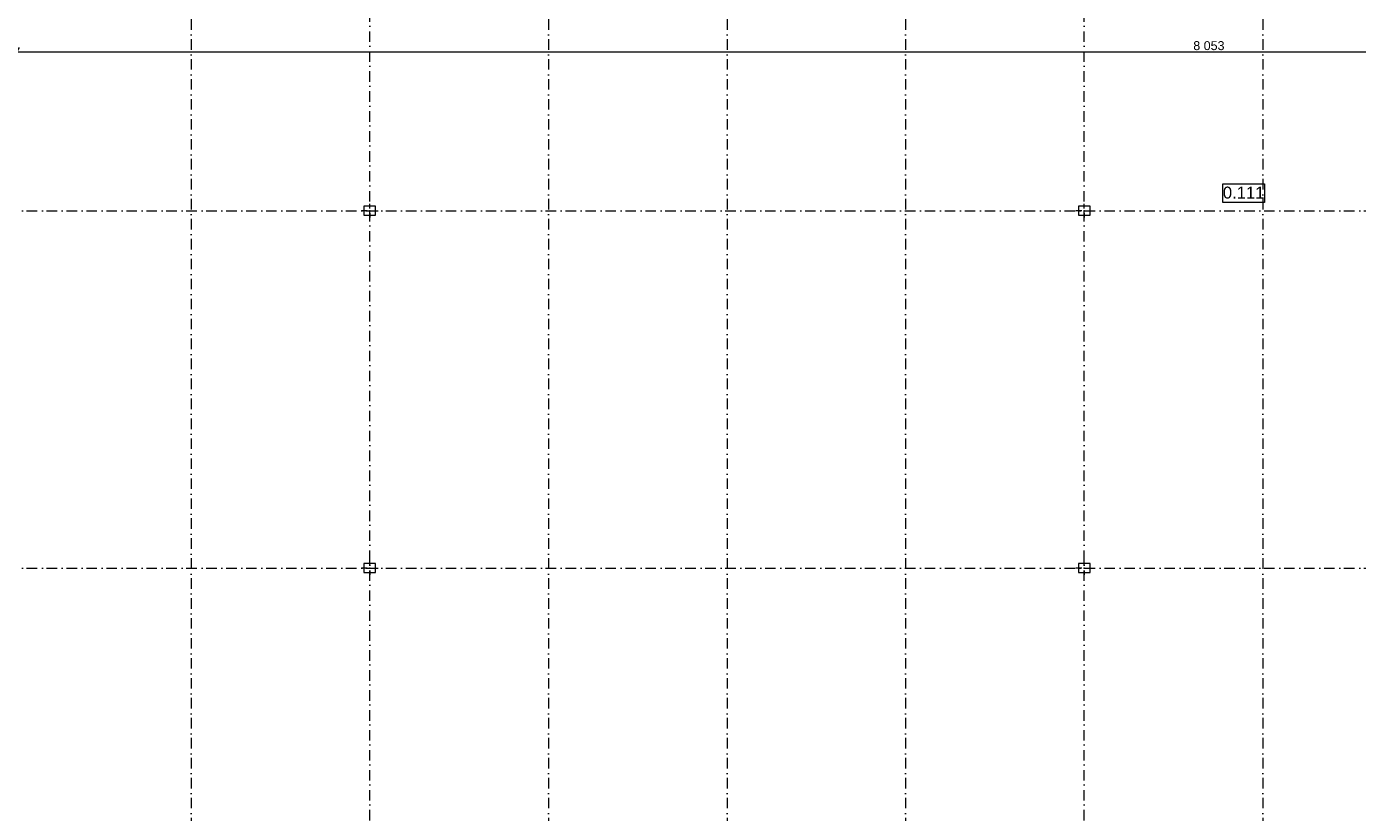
# Model space of a CAD drawing. Extents: x -283435 to 14216, y -77540 to 30522.
# Tile 146 of 177: x -97126 to -52431, y -19303 to 7083. Entities that reach past the tile are written whole.
import ezdxf

# ---------------------------------------------------------------- set-up
doc = ezdxf.new("R2010")
doc.units = 0
doc.header["$MEASUREMENT"] = 0
doc.linetypes.add('Kropki i Kreski', pattern=[670.277762, 352.777767, -176.388884, 0, -141.111112])
for name, color, linetype, lineweight in [('OPISY_Nr_Pióra__65', 65, 'Continuous', 18), ('OPISY_Nr_Pióra__86', 86, 'Continuous', 18), ('OSIE_Nr_Pióra__5', 5, 'Continuous', 18), ('OSIE_Nr_Pióra__7', 7, 'Continuous', 18), ('SŁUPY_Nr_Pióra__20', 20, 'Continuous', 18), ('WYMIARY_Nr_Pióra__4', 4, 'Continuous', 18), ('WYMIARY_Nr_Pióra__5', 5, 'Continuous', 18)]:
    doc.layers.add(name, color=color, linetype=linetype, lineweight=lineweight)
doc.layers.add('SŁUPY', color=7, linetype='Continuous')
doc.layers.add('WYMIARY', color=7, linetype='Continuous')
doc.layers.add('SŁUPY_Nr_Pióra__28', color=7, linetype='Continuous', lineweight=18, true_color=0x260900)
doc.styles.add('GENERATED_STYLE_1', font='arial.ttf')
doc.styles.add('GENERATED_STYLE_2', font='txt')
doc.dimstyles.new('GENERATED_STYLE__2', dxfattribs={"dimtxt": 300, "dimasz": 228, "dimexe": 0.18, "dimexo": 0, "dimgap": 0.09, "dimtad": 1, "dimtih": 1, "dimtoh": 1, "dimdec": 0, "dimlfac": 0.1, "dimzin": 0, "dimdsep": 46, "dimtxsty": 'GENERATED_STYLE_2', "dimblk": 'ARROWHEAD_2', "dimblk1": 'ARROWHEAD_2', "dimblk2": 'ARROWHEAD_2', "dimcen": 0.09, "dimclrd": 256, "dimclre": 256, "dimclrt": 256, "dimazin": 0, "dimtfac": 1, "dimtdec": 4, "dimtmove": 0, "dimatfit": 3, "dimfxl": 1, "dimtolj": 1, "dimtzin": 0, "dimarcsym": 0})

# ---------------------------------------------------------------- blocks, each defined once
blk = doc.blocks.new('Słup_40', base_point=(-61603, 900))
at = {"layer": 'SŁUPY_Nr_Pióra__20', "linetype": 'Continuous'}
for p, q in [((-61683, 900), (-61883, 900)), ((-61603, 980), (-61603, 1130)), ((-61523, 900), (-61323, 900)), ((-61603, 820), (-61603, 670))]:
    blk.add_line(p, q, dxfattribs=at)
blk.add_point((-61603, 900), dxfattribs=at)
at = {"layer": 'SŁUPY_Nr_Pióra__28', "linetype": 'Continuous', "flags": 128}
blk.add_lwpolyline([(-61403, 750), (-61403, 1050), (-61803, 1050), (-61803, 750)], close=True, dxfattribs=at)
blk = doc.blocks.new('Słup_41', base_point=(-85603, 900))
at = {"layer": 'SŁUPY_Nr_Pióra__20', "linetype": 'Continuous'}
for p, q in [((-85683, 900), (-85883, 900)), ((-85603, 980), (-85603, 1130)), ((-85523, 900), (-85323, 900)), ((-85603, 820), (-85603, 670))]:
    blk.add_line(p, q, dxfattribs=at)
blk.add_point((-85603, 900), dxfattribs=at)
at = {"layer": 'SŁUPY_Nr_Pióra__28', "linetype": 'Continuous', "flags": 128}
blk.add_lwpolyline([(-85403, 750), (-85403, 1050), (-85803, 1050), (-85803, 750)], close=True, dxfattribs=at)
blk = doc.blocks.new('Słup_43', base_point=(-61603, -11100))
at = {"layer": 'SŁUPY_Nr_Pióra__20', "linetype": 'Continuous'}
for p, q in [((-61683, -11100), (-61883, -11100)), ((-61603, -11020), (-61603, -10870)), ((-61523, -11100), (-61323, -11100)), ((-61603, -11180), (-61603, -11330))]:
    blk.add_line(p, q, dxfattribs=at)
blk.add_point((-61603, -11100), dxfattribs=at)
at = {"layer": 'SŁUPY_Nr_Pióra__28', "linetype": 'Continuous', "flags": 128}
blk.add_lwpolyline([(-61403, -11250), (-61403, -10950), (-61803, -10950), (-61803, -11250)], close=True, dxfattribs=at)
blk = doc.blocks.new('Słup_44', base_point=(-85603, -11100))
at = {"layer": 'SŁUPY_Nr_Pióra__20', "linetype": 'Continuous'}
for p, q in [((-85683, -11100), (-85883, -11100)), ((-85603, -11020), (-85603, -10870)), ((-85523, -11100), (-85323, -11100)), ((-85603, -11180), (-85603, -11330))]:
    blk.add_line(p, q, dxfattribs=at)
blk.add_point((-85603, -11100), dxfattribs=at)
at = {"layer": 'SŁUPY_Nr_Pióra__28', "linetype": 'Continuous', "flags": 128}
blk.add_lwpolyline([(-85403, -11250), (-85403, -10950), (-85803, -10950), (-85803, -11250)], close=True, dxfattribs=at)
blk = doc.blocks.new('*D2488')
at = {"layer": 'WYMIARY_Nr_Pióra__4', "linetype": 'Continuous', "transparency": 16777216}
for p, q in [((-97679, 6384), (-97853, 6084)), ((-97766, 6009), (-97766, 6459)), ((-97379, 6384), (-97553, 6084)), ((-97466, 6009), (-97466, 6459)), ((-97766, 6234), (-97466, 6234)), ((-97466, 6234), (-16939, 6234))]:
    blk.add_line(p, q, dxfattribs=at)
blk = doc.blocks.new('ARROWHEAD_2')
at = {"linetype": 'Continuous'}
for p, q in [((0, 0), (-1, 0)), ((-0.38, -0.66), (0.38, 0.66))]:
    blk.add_line(p, q, dxfattribs=at)
blk = doc.blocks.new('*D2489')
at = {"layer": 'WYMIARY_Nr_Pióra__4', "linetype": 'Continuous', "transparency": 16777216}
for p, q in [((-97379, 6384), (-97553, 6084)), ((-16852, 6384), (-17025, 6084)), ((-97466, 6234), (-16939, 6234))]:
    blk.add_line(p, q, dxfattribs=at)
at = {"layer": 'WYMIARY_Nr_Pióra__5', "transparency": 16777216, "char_height": 300, "attachment_point": 1, "style": 'GENERATED_STYLE_1'}
for s, insert in [('{8\xa0053}', (-57943, 6594)), ('{27}', (-17481, 6594))]:
    blk.add_mtext(s, dxfattribs=dict(at, insert=insert))
blk = doc.blocks.new('*D2490')
at = {"layer": 'WYMIARY_Nr_Pióra__4', "linetype": 'Continuous', "transparency": 16777216}
for p, q in [((-16852, 6384), (-17025, 6084)), ((-16939, 6009), (-16939, 6459)), ((-16582, 6384), (-16755, 6084)), ((-16669, 6009), (-16669, 6459)), ((-97466, 6234), (-16939, 6234)), ((-16939, 6234), (-16669, 6234)), ((-16669, 6234), (-5268, 6234))]:
    blk.add_line(p, q, dxfattribs=at)
blk = doc.blocks.new('*D2491')
at = {"layer": 'WYMIARY_Nr_Pióra__4', "linetype": 'Continuous', "transparency": 16777216}
for p, q in [((-16582, 6384), (-16755, 6084)), ((-5181, 6384), (-5354, 6084)), ((-16669, 6234), (-5268, 6234))]:
    blk.add_line(p, q, dxfattribs=at)
at = {"layer": 'WYMIARY_Nr_Pióra__5', "transparency": 16777216, "char_height": 300, "attachment_point": 1, "style": 'GENERATED_STYLE_1'}
for s, insert in [('{1\xa0140}', (-11709, 6594)), ('{27}', (-5810, 6594))]:
    blk.add_mtext(s, dxfattribs=dict(at, insert=insert))
blk = doc.blocks.new('*D2492')
at = {"layer": 'WYMIARY_Nr_Pióra__4', "linetype": 'Continuous', "transparency": 16777216}
for p, q in [((-5181, 6384), (-5354, 6084)), ((-5268, 6009), (-5268, 6459)), ((-4911, 6384), (-5084, 6084)), ((-16669, 6234), (-5268, 6234)), ((-5268, 6234), (-4998, 6234))]:
    blk.add_line(p, q, dxfattribs=at)
blk = doc.blocks.new('*D2493')
at = {"layer": 'WYMIARY_Nr_Pióra__4', "linetype": 'Continuous', "transparency": 16777216}
for p, q in [((-4911, 6384), (-5084, 6084)), ((-4998, 6009), (-4998, 6459)), ((10310, 6084), (10483, 6384)), ((10396, 6009), (10396, 6459)), ((-5268, 6234), (-4998, 6234)), ((-4998, 6234), (10396, 6234)), ((10396, 6234), (10543, 6234))]:
    blk.add_line(p, q, dxfattribs=at)
at = {"layer": 'WYMIARY_Nr_Pióra__5', "transparency": 16777216, "insert": (2186, 6594), "char_height": 300, "attachment_point": 1, "style": 'GENERATED_STYLE_1'}
blk.add_mtext('{1\xa0539}', dxfattribs=at)

msp = doc.modelspace()

# ---------------------------------------------------------------- linework, layer by layer
at = {"layer": 'OPISY_Nr_Pióra__65', "linetype": 'Continuous', "flags": 128}
msp.add_lwpolyline([(-56948.2, 1800.9), (-55553.3, 1800.9), (-55553.3, 1172.3), (-56948.2, 1172.3)], close=True, dxfattribs=at)
at = {"layer": 'OSIE_Nr_Pióra__5', "linetype": 'Kropki i Kreski'}
for p, q in [((-91602.8, 27442), (-91602.8, -38346.1)), ((-79602.8, 27442), (-79602.8, -38346.1)), ((-73602.8, 27442), (-73602.8, -38346.1)), ((-67602.8, 27442), (-67602.8, -38346.1)), ((-55602.8, 27442), (-55602.8, -38346.1))]:
    msp.add_line(p, q, dxfattribs=at)
at = {"layer": 'OSIE_Nr_Pióra__7', "linetype": 'Kropki i Kreski'}
for p, q in [((-85603.3, -38346.1), (-85603.3, 27442)), ((-61603.3, -38346.1), (-61603.3, 27442)), ((-280139.5, 900.4), (10893.5, 900.4)), ((-280139.5, -11099.9), (10893.5, -11099.9))]:
    msp.add_line(p, q, dxfattribs=at)

# ---------------------------------------------------------------- block references
at = {"layer": 'SŁUPY'}
for name, p in [('Słup_41', (-85603.3, 900.4)), ('Słup_40', (-61603.3, 900.4)), ('Słup_44', (-85603.3, -11099.9)), ('Słup_43', (-61603.3, -11099.9))]:
    msp.add_blockref(name, p, dxfattribs=at)

# ---------------------------------------------------------------- texts
at = {"layer": 'OPISY_Nr_Pióra__86', "linetype": 'Continuous', "insert": (-56250.7, 1709.5), "char_height": 400, "attachment_point": 2, "style": 'GENERATED_STYLE_1'}
msp.add_mtext('{0.111}', dxfattribs=at)

# ---------------------------------------------------------------- dimensions: what is measured, and where the dimension line sits
at = {"layer": 'WYMIARY', "linetype": 'Continuous'}
for p1, p2, picture, middle in [((-97466, -18849), (-16938.7, -18503.7), '*D2489', (-57428.6, 6444.1)), ((-16668.7, -18233.7), (-5267.7, -18233.7), '*D2491', (-11194.4, 6444.1)), ((-4997.7, -18233.7), (10396.2, -18233.7), '*D2493', (2700.7, 6444.1)), ((-97766, -18849), (-97466, -18849), '*D2488', (-98083.1, 6444.1)), ((-16938.7, -18503.7), (-16668.7, -18233.7), '*D2490', (-17255.8, 6444.1)), ((-5267.7, -18233.7), (-4997.7, -18233.7), '*D2492', (-5584.8, 6444.1))]:
    dim = msp.add_linear_dim(base=(-254833.8, 6234.1), p1=p1, p2=p2, dimstyle='GENERATED_STYLE__2', dxfattribs=at)
    dim.commit()
    dim.dimension.update_dxf_attribs({"geometry": picture, "text_midpoint": middle})

doc.saveas('drawing.dxf')
